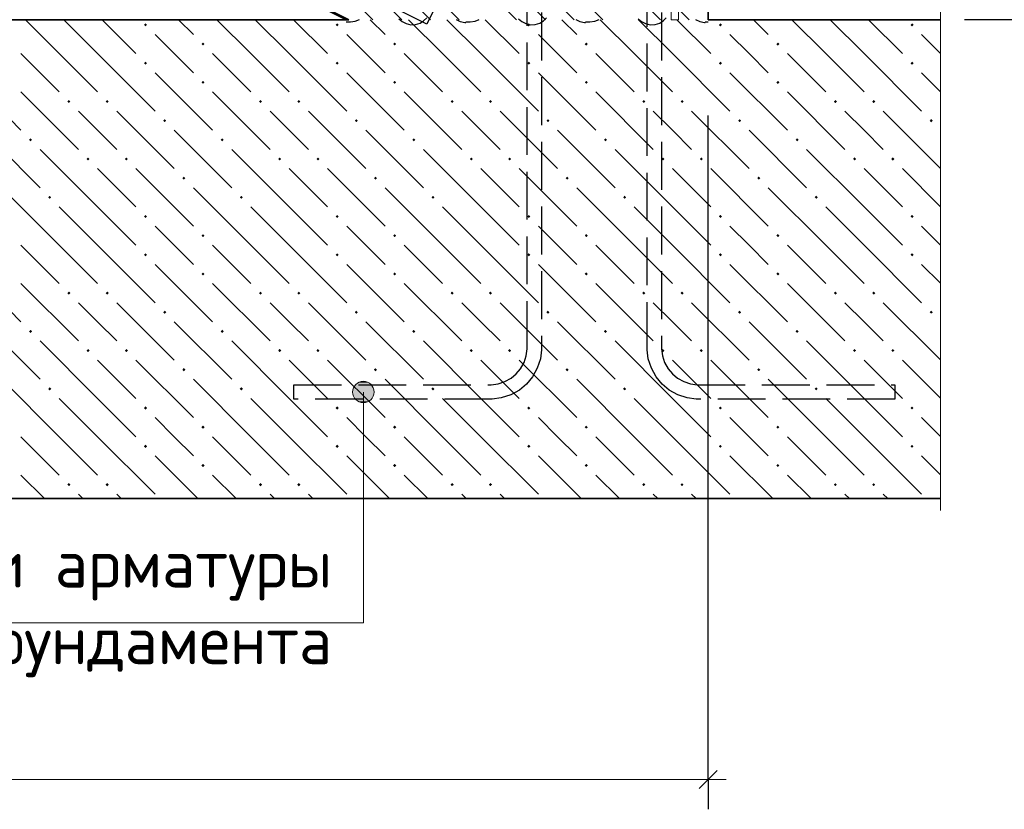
# Model space of a CAD drawing. Header units: millimetres. Extents: x -5 to 21000, y 0 to 14850.
# Tile 22 of 26: x 11942 to 13998, y 7054 to 8703. Entities that reach past the tile are written whole.
import ezdxf

# ---------------------------------------------------------------- set-up
doc = ezdxf.new("R2010")
doc.units = ezdxf.units.MM
doc.linetypes.add('______2', pattern=[135, 100, -35])
for name, color, linetype, lineweight in [('Выпуски арматуры Г-обр.', 7, 'Continuous', 25), ('Лестница', 7, 'Continuous', 25), ('Обрамление проемов стержнями', 7, 'Continuous', 25), ('Позиционная метка линия выноска', 7, 'Continuous', 13), ('Примечания', 7, 'Continuous', 13), ('Размерная линия_ общее', 7, 'Continuous', 13), ('Текст_ общее', 7, 'Continuous', 25)]:
    doc.layers.add(name, color=color, linetype=linetype, lineweight=lineweight)
doc.layers.add('ЖБ Лестница', color=7, linetype='Continuous', lineweight=25, true_color=0xe0e0ff)
doc.layers.add('ЖБ Плита Фундамента верхний уровень', color=7, linetype='Continuous', lineweight=25, true_color=0x783c14)
doc.layers.add('Размерная выноска', color=7, linetype='Continuous')
doc.styles.add('ISOCPEUR', font='txt')

msp = doc.modelspace()

# ---------------------------------------------------------------- hatches: boundary and pattern name
at = {"layer": 'ЖБ Плита Фундамента верхний уровень', "linetype": 'Continuous', "lineweight": 18, "transparency": 33554687}
for points in [[(12201.8, 8691.9), (12205, 8695.2), (12208.3, 8691.9), (12205, 8688.7)], [(12601.8, 8691.9), (12605, 8695.2), (12608.3, 8691.9), (12605, 8688.7)], [(13001.8, 8691.9), (13005, 8695.2), (13008.3, 8691.9), (13005, 8688.7)], [(13401.8, 8691.9), (13405, 8695.2), (13408.3, 8691.9), (13405, 8688.7)], [(13801.8, 8691.9), (13805, 8695.2), (13808.3, 8691.9), (13805, 8688.7)], [(12321.8, 8651.9), (12325, 8655.2), (12328.3, 8651.9), (12325, 8648.7)], [(12721.8, 8651.9), (12725, 8655.2), (12728.3, 8651.9), (12725, 8648.7)], [(13121.8, 8651.9), (13125, 8655.2), (13128.3, 8651.9), (13125, 8648.7)], [(13521.8, 8651.9), (13525, 8655.2), (13528.3, 8651.9), (13525, 8648.7)], [(12201.8, 8611.9), (12205, 8615.2), (12208.3, 8611.9), (12205, 8608.7)], [(12601.8, 8611.9), (12605, 8615.2), (12608.3, 8611.9), (12605, 8608.7)], [(13001.8, 8611.9), (13005, 8615.2), (13008.3, 8611.9), (13005, 8608.7)], [(13401.8, 8611.9), (13405, 8615.2), (13408.3, 8611.9), (13405, 8608.7)], [(13801.8, 8611.9), (13805, 8615.2), (13808.3, 8611.9), (13805, 8608.7)], [(12321.8, 8571.9), (12325, 8575.2), (12328.3, 8571.9), (12325, 8568.7)], [(12721.8, 8571.9), (12725, 8575.2), (12728.3, 8571.9), (12725, 8568.7)], [(13121.8, 8571.9), (13125, 8575.2), (13128.3, 8571.9), (13125, 8568.7)], [(13521.8, 8571.9), (13525, 8575.2), (13528.3, 8571.9), (13525, 8568.7)], [(12041.8, 8531.9), (12045, 8535.2), (12048.3, 8531.9), (12045, 8528.7)], [(12121.8, 8531.9), (12125, 8535.2), (12128.3, 8531.9), (12125, 8528.7)], [(12441.8, 8531.9), (12445, 8535.2), (12448.3, 8531.9), (12445, 8528.7)], [(12521.8, 8531.9), (12525, 8535.2), (12528.3, 8531.9), (12525, 8528.7)], [(12841.8, 8531.9), (12845, 8535.2), (12848.3, 8531.9), (12845, 8528.7)], [(12921.8, 8531.9), (12925, 8535.2), (12928.3, 8531.9), (12925, 8528.7)], [(13241.8, 8531.9), (13245, 8535.2), (13248.3, 8531.9), (13245, 8528.7)], [(13321.8, 8531.9), (13325, 8535.2), (13328.3, 8531.9), (13325, 8528.7)], [(13641.8, 8531.9), (13645, 8535.2), (13648.3, 8531.9), (13645, 8528.7)], [(13721.8, 8531.9), (13725, 8535.2), (13728.3, 8531.9), (13725, 8528.7)], [(12241.8, 8491.9), (12245, 8495.2), (12248.3, 8491.9), (12245, 8488.7)], [(12641.8, 8491.9), (12645, 8495.2), (12648.3, 8491.9), (12645, 8488.7)], [(13041.8, 8491.9), (13045, 8495.2), (13048.3, 8491.9), (13045, 8488.7)], [(13441.8, 8491.9), (13445, 8495.2), (13448.3, 8491.9), (13445, 8488.7)], [(13841.8, 8491.9), (13845, 8495.2), (13848.3, 8491.9), (13845, 8488.7)], [(11961.8, 8451.9), (11965, 8455.2), (11968.3, 8451.9), (11965, 8448.7)], [(12361.8, 8451.9), (12365, 8455.2), (12368.3, 8451.9), (12365, 8448.7)], [(12761.8, 8451.9), (12765, 8455.2), (12768.3, 8451.9), (12765, 8448.7)], [(13161.8, 8451.9), (13165, 8455.2), (13168.3, 8451.9), (13165, 8448.7)], [(13561.8, 8451.9), (13565, 8455.2), (13568.3, 8451.9), (13565, 8448.7)], [(12081.8, 8411.9), (12085, 8415.2), (12088.3, 8411.9), (12085, 8408.7)], [(12161.8, 8411.9), (12165, 8415.2), (12168.3, 8411.9), (12165, 8408.7)], [(12481.8, 8411.9), (12485, 8415.2), (12488.3, 8411.9), (12485, 8408.7)], [(12561.8, 8411.9), (12565, 8415.2), (12568.3, 8411.9), (12565, 8408.7)], [(12881.8, 8411.9), (12885, 8415.2), (12888.3, 8411.9), (12885, 8408.7)], [(12961.8, 8411.9), (12965, 8415.2), (12968.3, 8411.9), (12965, 8408.7)], [(13281.8, 8411.9), (13285, 8415.2), (13288.3, 8411.9), (13285, 8408.7)], [(13361.8, 8411.9), (13365, 8415.2), (13368.3, 8411.9), (13365, 8408.7)], [(13681.8, 8411.9), (13685, 8415.2), (13688.3, 8411.9), (13685, 8408.7)], [(13761.8, 8411.9), (13765, 8415.2), (13768.3, 8411.9), (13765, 8408.7)], [(12281.8, 8371.9), (12285, 8375.2), (12288.3, 8371.9), (12285, 8368.7)], [(12681.8, 8371.9), (12685, 8375.2), (12688.3, 8371.9), (12685, 8368.7)], [(13081.8, 8371.9), (13085, 8375.2), (13088.3, 8371.9), (13085, 8368.7)], [(13481.8, 8371.9), (13485, 8375.2), (13488.3, 8371.9), (13485, 8368.7)], [(12001.8, 8331.9), (12005, 8335.2), (12008.3, 8331.9), (12005, 8328.7)], [(12401.8, 8331.9), (12405, 8335.2), (12408.3, 8331.9), (12405, 8328.7)], [(12801.8, 8331.9), (12805, 8335.2), (12808.3, 8331.9), (12805, 8328.7)], [(13201.8, 8331.9), (13205, 8335.2), (13208.3, 8331.9), (13205, 8328.7)], [(13601.8, 8331.9), (13605, 8335.2), (13608.3, 8331.9), (13605, 8328.7)], [(12201.8, 8291.9), (12205, 8295.2), (12208.3, 8291.9), (12205, 8288.7)], [(12601.8, 8291.9), (12605, 8295.2), (12608.3, 8291.9), (12605, 8288.7)], [(13001.8, 8291.9), (13005, 8295.2), (13008.3, 8291.9), (13005, 8288.7)], [(13401.8, 8291.9), (13405, 8295.2), (13408.3, 8291.9), (13405, 8288.7)], [(13801.8, 8291.9), (13805, 8295.2), (13808.3, 8291.9), (13805, 8288.7)], [(12321.8, 8251.9), (12325, 8255.2), (12328.3, 8251.9), (12325, 8248.7)], [(12721.8, 8251.9), (12725, 8255.2), (12728.3, 8251.9), (12725, 8248.7)], [(13121.8, 8251.9), (13125, 8255.2), (13128.3, 8251.9), (13125, 8248.7)], [(13521.8, 8251.9), (13525, 8255.2), (13528.3, 8251.9), (13525, 8248.7)], [(12201.8, 8211.9), (12205, 8215.2), (12208.3, 8211.9), (12205, 8208.7)], [(12601.8, 8211.9), (12605, 8215.2), (12608.3, 8211.9), (12605, 8208.7)], [(13001.8, 8211.9), (13005, 8215.2), (13008.3, 8211.9), (13005, 8208.7)], [(13401.8, 8211.9), (13405, 8215.2), (13408.3, 8211.9), (13405, 8208.7)], [(13801.8, 8211.9), (13805, 8215.2), (13808.3, 8211.9), (13805, 8208.7)], [(12321.8, 8171.9), (12325, 8175.2), (12328.3, 8171.9), (12325, 8168.7)], [(12721.8, 8171.9), (12725, 8175.2), (12728.3, 8171.9), (12725, 8168.7)], [(13121.8, 8171.9), (13125, 8175.2), (13128.3, 8171.9), (13125, 8168.7)], [(13521.8, 8171.9), (13525, 8175.2), (13528.3, 8171.9), (13525, 8168.7)], [(12041.8, 8131.9), (12045, 8135.2), (12048.3, 8131.9), (12045, 8128.7)], [(12121.8, 8131.9), (12125, 8135.2), (12128.3, 8131.9), (12125, 8128.7)], [(12441.8, 8131.9), (12445, 8135.2), (12448.3, 8131.9), (12445, 8128.7)], [(12521.8, 8131.9), (12525, 8135.2), (12528.3, 8131.9), (12525, 8128.7)], [(12841.8, 8131.9), (12845, 8135.2), (12848.3, 8131.9), (12845, 8128.7)], [(12921.8, 8131.9), (12925, 8135.2), (12928.3, 8131.9), (12925, 8128.7)], [(13241.8, 8131.9), (13245, 8135.2), (13248.3, 8131.9), (13245, 8128.7)], [(13321.8, 8131.9), (13325, 8135.2), (13328.3, 8131.9), (13325, 8128.7)], [(13641.8, 8131.9), (13645, 8135.2), (13648.3, 8131.9), (13645, 8128.7)], [(13721.8, 8131.9), (13725, 8135.2), (13728.3, 8131.9), (13725, 8128.7)], [(12241.8, 8091.9), (12245, 8095.2), (12248.3, 8091.9), (12245, 8088.7)], [(12641.8, 8091.9), (12645, 8095.2), (12648.3, 8091.9), (12645, 8088.7)], [(13041.8, 8091.9), (13045, 8095.2), (13048.3, 8091.9), (13045, 8088.7)], [(13441.8, 8091.9), (13445, 8095.2), (13448.3, 8091.9), (13445, 8088.7)], [(13841.8, 8091.9), (13845, 8095.2), (13848.3, 8091.9), (13845, 8088.7)], [(11961.8, 8051.9), (11965, 8055.2), (11968.3, 8051.9), (11965, 8048.7)], [(12361.8, 8051.9), (12365, 8055.2), (12368.3, 8051.9), (12365, 8048.7)], [(12761.8, 8051.9), (12765, 8055.2), (12768.3, 8051.9), (12765, 8048.7)], [(13161.8, 8051.9), (13165, 8055.2), (13168.3, 8051.9), (13165, 8048.7)], [(13561.8, 8051.9), (13565, 8055.2), (13568.3, 8051.9), (13565, 8048.7)], [(12081.8, 8011.9), (12085, 8015.2), (12088.3, 8011.9), (12085, 8008.7)], [(12161.8, 8011.9), (12165, 8015.2), (12168.3, 8011.9), (12165, 8008.7)], [(12481.8, 8011.9), (12485, 8015.2), (12488.3, 8011.9), (12485, 8008.7)], [(12561.8, 8011.9), (12565, 8015.2), (12568.3, 8011.9), (12565, 8008.7)], [(12881.8, 8011.9), (12885, 8015.2), (12888.3, 8011.9), (12885, 8008.7)], [(12961.8, 8011.9), (12965, 8015.2), (12968.3, 8011.9), (12965, 8008.7)], [(13281.8, 8011.9), (13285, 8015.2), (13288.3, 8011.9), (13285, 8008.7)], [(13361.8, 8011.9), (13365, 8015.2), (13368.3, 8011.9), (13365, 8008.7)], [(13681.8, 8011.9), (13685, 8015.2), (13688.3, 8011.9), (13685, 8008.7)], [(13761.8, 8011.9), (13765, 8015.2), (13768.3, 8011.9), (13765, 8008.7)], [(12281.8, 7971.9), (12285, 7975.2), (12288.3, 7971.9), (12285, 7968.7)], [(12681.8, 7971.9), (12685, 7975.2), (12688.3, 7971.9), (12685, 7968.7)], [(13081.8, 7971.9), (13085, 7975.2), (13088.3, 7971.9), (13085, 7968.7)], [(13481.8, 7971.9), (13485, 7975.2), (13488.3, 7971.9), (13485, 7968.7)], [(12001.8, 7931.9), (12005, 7935.2), (12008.3, 7931.9), (12005, 7928.7)], [(12401.8, 7931.9), (12405, 7935.2), (12408.3, 7931.9), (12405, 7928.7)], [(12801.8, 7931.9), (12805, 7935.2), (12808.3, 7931.9), (12805, 7928.7)], [(13201.8, 7931.9), (13205, 7935.2), (13208.3, 7931.9), (13205, 7928.7)], [(13601.8, 7931.9), (13605, 7935.2), (13608.3, 7931.9), (13605, 7928.7)], [(12201.8, 7891.9), (12205, 7895.2), (12208.3, 7891.9), (12205, 7888.7)], [(12601.8, 7891.9), (12605, 7895.2), (12608.3, 7891.9), (12605, 7888.7)], [(13001.8, 7891.9), (13005, 7895.2), (13008.3, 7891.9), (13005, 7888.7)], [(13401.8, 7891.9), (13405, 7895.2), (13408.3, 7891.9), (13405, 7888.7)], [(13801.8, 7891.9), (13805, 7895.2), (13808.3, 7891.9), (13805, 7888.7)], [(12321.8, 7851.9), (12325, 7855.2), (12328.3, 7851.9), (12325, 7848.7)], [(12721.8, 7851.9), (12725, 7855.2), (12728.3, 7851.9), (12725, 7848.7)], [(13121.8, 7851.9), (13125, 7855.2), (13128.3, 7851.9), (13125, 7848.7)], [(13521.8, 7851.9), (13525, 7855.2), (13528.3, 7851.9), (13525, 7848.7)], [(12201.8, 7811.9), (12205, 7815.2), (12208.3, 7811.9), (12205, 7808.7)], [(12601.8, 7811.9), (12605, 7815.2), (12608.3, 7811.9), (12605, 7808.7)], [(13001.8, 7811.9), (13005, 7815.2), (13008.3, 7811.9), (13005, 7808.7)], [(13401.8, 7811.9), (13405, 7815.2), (13408.3, 7811.9), (13405, 7808.7)], [(13801.8, 7811.9), (13805, 7815.2), (13808.3, 7811.9), (13805, 7808.7)], [(12321.8, 7771.9), (12325, 7775.2), (12328.3, 7771.9), (12325, 7768.7)], [(12721.8, 7771.9), (12725, 7775.2), (12728.3, 7771.9), (12725, 7768.7)], [(13121.8, 7771.9), (13125, 7775.2), (13128.3, 7771.9), (13125, 7768.7)], [(13521.8, 7771.9), (13525, 7775.2), (13528.3, 7771.9), (13525, 7768.7)], [(12041.8, 7731.9), (12045, 7735.2), (12048.3, 7731.9), (12045, 7728.7)], [(12121.8, 7731.9), (12125, 7735.2), (12128.3, 7731.9), (12125, 7728.7)], [(12441.8, 7731.9), (12445, 7735.2), (12448.3, 7731.9), (12445, 7728.7)], [(12521.8, 7731.9), (12525, 7735.2), (12528.3, 7731.9), (12525, 7728.7)], [(12841.8, 7731.9), (12845, 7735.2), (12848.3, 7731.9), (12845, 7728.7)], [(12921.8, 7731.9), (12925, 7735.2), (12928.3, 7731.9), (12925, 7728.7)], [(13241.8, 7731.9), (13245, 7735.2), (13248.3, 7731.9), (13245, 7728.7)], [(13321.8, 7731.9), (13325, 7735.2), (13328.3, 7731.9), (13325, 7728.7)], [(13641.8, 7731.9), (13645, 7735.2), (13648.3, 7731.9), (13645, 7728.7)], [(13721.8, 7731.9), (13725, 7735.2), (13728.3, 7731.9), (13725, 7728.7)]]:
    msp.add_hatch(color=7, dxfattribs=at).paths.add_polyline_path(points, flags=16)
at = {"layer": 'Позиционная метка линия выноска', "linetype": 'Continuous', "lineweight": 13, "transparency": 33554687}
for points in [[(12637.3, 7925.3), (12682.3, 7925.3), (12679.2, 7936.6)], [(12637.3, 7925.3), (12679.2, 7936.6), (12640.5, 7936.6)], [(12640.5, 7936.6), (12679.2, 7936.6), (12671.1, 7944.7)], [(12640.5, 7936.6), (12671.1, 7944.7), (12648.6, 7944.7)], [(12648.6, 7944.7), (12671.1, 7944.7), (12659.8, 7947.8)], [(12640.5, 7914.1), (12682.3, 7925.3), (12637.3, 7925.3)], [(12640.5, 7914.1), (12679.2, 7914.1), (12682.3, 7925.3)], [(12648.6, 7906), (12679.2, 7914.1), (12640.5, 7914.1)], [(12648.6, 7906), (12671.1, 7906), (12679.2, 7914.1)], [(12671.1, 7906), (12648.6, 7906), (12659.8, 7902.8)]]:
    msp.add_hatch(color=7, dxfattribs=at).paths.add_polyline_path(points)

# ---------------------------------------------------------------- linework, layer by layer
at = {"color": 7, "linetype": 'Continuous', "lineweight": 25, "transparency": 33554687}
msp.add_lwpolyline([(12792.1, 8693.5), (6009, 12085.1), (6005.1, 12086.8), (6001.3, 12088.3), (5997.4, 12089.6), (5993.4, 12090.6), (5989.4, 12091.5), (5985.3, 12092.1), (5981.2, 12092.5), (5977, 12092.6), (4747.4, 12092.6), (4747.4, 12122.6), (5977.7, 12122.6), (5983.3, 12122.4), (5989, 12121.9), (5994.7, 12121), (6000.3, 12119.8), (6005.9, 12118.4), (6011.3, 12116.6), (6016.7, 12114.5), (6021.8, 12112.2), (12805.5, 8720.3), (12792.1, 8693.5)], dxfattribs=at)
at = {"layer": 'Выпуски арматуры Г-обр.', "color": 251, "linetype": '______2', "lineweight": 25, "true_color": 0x656565, "transparency": 33554687}
for points in [[(13031.8, 10202.8), (13031.8, 8013.2), (13029.2, 7994.4), (13022.7, 7974.8), (13012.6, 7956.8), (13000.2, 7941.9), (12985.4, 7929.5), (12967.3, 7919.4), (12947.7, 7912.9), (12928.9, 7910.3), (12514.3, 7910.3), (12514.3, 7940.3), (12926.8, 7940.3), (12940.9, 7942.3), (12955.2, 7947), (12968.3, 7954.3), (12978.9, 7963.2), (12987.8, 7973.8), (12995.2, 7986.9), (12999.9, 8001.2), (13001.8, 8015.3), (13001.8, 10202.8), (13031.8, 10202.8)], [(13281.8, 10202.8), (13281.8, 8015.3), (13283.8, 8001.2), (13288.5, 7986.9), (13295.8, 7973.8), (13304.7, 7963.2), (13315.4, 7954.3), (13328.4, 7947), (13342.7, 7942.3), (13356.8, 7940.3), (13769.3, 7940.3), (13769.3, 7910.3), (13354.7, 7910.3), (13335.9, 7912.9), (13316.3, 7919.4), (13298.3, 7929.5), (13283.4, 7941.9), (13271, 7956.8), (13260.9, 7974.8), (13254.4, 7994.4), (13251.8, 8013.2), (13251.8, 10202.8), (13281.8, 10202.8)]]:
    msp.add_lwpolyline(points, dxfattribs=at)
at = {"layer": 'ЖБ Лестница', "color": 7, "linetype": 'Continuous', "lineweight": 35, "transparency": 33554687}
for p, q in [((6629.3, 11702.8), (12629.3, 8702.8)), ((13379.3, 8702.8), (13379.3, 9202.8))]:
    msp.add_line(p, q, dxfattribs=at)
at = {"layer": 'ЖБ Лестница', "color": 9, "linetype": 'Continuous', "lineweight": 18, "true_color": 0xc7c7c7, "transparency": 33554687}
for p, q in [((12599.7, 8782.8), (12679.7, 8702.8)), ((12899.7, 8782.8), (12979.7, 8702.8)), ((13199.7, 8782.8), (13279.7, 8702.8)), ((12739.7, 8702.8), (12689.7, 8752.8)), ((13039.7, 8702.8), (12989.7, 8752.8)), ((13339.7, 8702.8), (13289.7, 8752.8)), ((12779.7, 8722.8), (12799.7, 8702.8)), ((12839.7, 8722.8), (12859.7, 8702.8)), ((13079.7, 8722.8), (13099.7, 8702.8)), ((13139.7, 8722.8), (13159.7, 8702.8))]:
    msp.add_line(p, q, dxfattribs=at)
at = {"layer": 'ЖБ Плита Фундамента верхний уровень', "color": 7, "linetype": 'Continuous', "lineweight": 35, "transparency": 33554687}
for p, q in [((12629.3, 8702.8), (3754.7, 8702.8)), ((13864.3, 8702.8), (13379.3, 8702.8)), ((2773.3, 7702.8), (13864.3, 7702.8))]:
    msp.add_line(p, q, dxfattribs=at)
at = {"layer": 'ЖБ Плита Фундамента верхний уровень', "color": 252, "linetype": 'Continuous', "lineweight": 18, "true_color": 0x8f8f8f, "transparency": 33554687}
for p, q in [((12025, 8631.9), (11954.2, 8702.8)), ((12034.2, 8702.8), (12105, 8631.9)), ((12114.2, 8702.8), (12185, 8631.9)), ((12274.2, 8702.8), (12305, 8671.9)), ((12425, 8631.9), (12354.2, 8702.8)), ((12434.2, 8702.8), (12505, 8631.9)), ((12514.2, 8702.8), (12585, 8631.9)), ((12674.2, 8702.8), (12705, 8671.9)), ((12825, 8631.9), (12754.2, 8702.8)), ((12834.2, 8702.8), (12905, 8631.9)), ((12914.2, 8702.8), (12985, 8631.9)), ((13074.2, 8702.8), (13105, 8671.9)), ((13225, 8631.9), (13154.2, 8702.8)), ((13234.2, 8702.8), (13305, 8631.9)), ((13314.2, 8702.8), (13385, 8631.9)), ((13474.2, 8702.8), (13505, 8671.9)), ((13625, 8631.9), (13554.2, 8702.8)), ((13634.2, 8702.8), (13705, 8631.9)), ((13714.2, 8702.8), (13785, 8631.9)), ((12265, 8631.9), (12225, 8671.9)), ((12665, 8631.9), (12625, 8671.9)), ((13065, 8631.9), (13025, 8671.9)), ((13465, 8631.9), (13425, 8671.9)), ((13864.7, 8632.3), (13825, 8671.9)), ((11945, 8631.9), (12025, 8551.9)), ((12025, 8631.9), (12105, 8551.9)), ((12105, 8631.9), (12225, 8511.9)), ((12305, 8591.9), (12265, 8631.9)), ((12345, 8631.9), (12425, 8551.9)), ((12425, 8631.9), (12505, 8551.9)), ((12505, 8631.9), (12625, 8511.9)), ((12705, 8591.9), (12665, 8631.9)), ((12745, 8631.9), (12825, 8551.9)), ((12825, 8631.9), (12905, 8551.9)), ((12905, 8631.9), (13025, 8511.9)), ((13105, 8591.9), (13065, 8631.9)), ((13145, 8631.9), (13225, 8551.9)), ((13225, 8631.9), (13305, 8551.9)), ((13305, 8631.9), (13425, 8511.9)), ((13505, 8591.9), (13465, 8631.9)), ((13545, 8631.9), (13625, 8551.9)), ((13625, 8631.9), (13705, 8551.9)), ((13705, 8631.9), (13825, 8511.9)), ((11825, 8591.9), (11945, 8471.9)), ((12225, 8591.9), (12345, 8471.9)), ((12625, 8591.9), (12745, 8471.9)), ((13025, 8591.9), (13145, 8471.9)), ((13425, 8591.9), (13545, 8471.9)), ((13825, 8591.9), (13864.7, 8552.3)), ((11945, 8551.9), (12065, 8431.9)), ((12345, 8551.9), (12465, 8431.9)), ((12745, 8551.9), (12865, 8431.9)), ((13145, 8551.9), (13265, 8431.9)), ((13545, 8551.9), (13665, 8431.9)), ((12105, 8471.9), (12065, 8511.9)), ((12145, 8511.9), (12265, 8391.9)), ((12505, 8471.9), (12465, 8511.9)), ((12545, 8511.9), (12665, 8391.9)), ((12905, 8471.9), (12865, 8511.9)), ((12945, 8511.9), (13065, 8391.9)), ((13305, 8471.9), (13265, 8511.9)), ((13345, 8511.9), (13465, 8391.9)), ((13705, 8471.9), (13665, 8511.9)), ((13745, 8511.9), (13864.7, 8392.3)), ((11865, 8471.9), (11985, 8351.9)), ((12145, 8431.9), (12105, 8471.9)), ((12265, 8471.9), (12385, 8351.9)), ((12545, 8431.9), (12505, 8471.9)), ((12665, 8471.9), (12785, 8351.9)), ((12945, 8431.9), (12905, 8471.9)), ((13065, 8471.9), (13185, 8351.9)), ((13345, 8431.9), (13305, 8471.9)), ((13465, 8471.9), (13585, 8351.9)), ((13745, 8431.9), (13705, 8471.9)), ((12105, 8311.9), (11985, 8431.9)), ((12505, 8311.9), (12385, 8431.9)), ((12905, 8311.9), (12785, 8431.9)), ((13305, 8311.9), (13185, 8431.9)), ((13705, 8311.9), (13585, 8431.9)), ((12105, 8391.9), (12185, 8311.9)), ((12185, 8391.9), (12305, 8271.9)), ((12505, 8391.9), (12585, 8311.9)), ((12585, 8391.9), (12705, 8271.9)), ((12905, 8391.9), (12985, 8311.9)), ((12985, 8391.9), (13105, 8271.9)), ((13305, 8391.9), (13385, 8311.9)), ((13385, 8391.9), (13505, 8271.9)), ((13705, 8391.9), (13785, 8311.9)), ((13785, 8391.9), (13864.7, 8312.3)), ((12025, 8231.9), (11905, 8351.9)), ((12425, 8231.9), (12305, 8351.9)), ((12825, 8231.9), (12705, 8351.9)), ((13225, 8231.9), (13105, 8351.9)), ((13625, 8231.9), (13505, 8351.9)), ((12025, 8311.9), (12105, 8231.9)), ((12105, 8311.9), (12185, 8231.9)), ((12425, 8311.9), (12505, 8231.9)), ((12505, 8311.9), (12585, 8231.9)), ((12825, 8311.9), (12905, 8231.9)), ((12905, 8311.9), (12985, 8231.9)), ((13225, 8311.9), (13305, 8231.9)), ((13305, 8311.9), (13385, 8231.9)), ((13625, 8311.9), (13705, 8231.9)), ((13705, 8311.9), (13785, 8231.9)), ((12265, 8231.9), (12225, 8271.9)), ((12665, 8231.9), (12625, 8271.9)), ((13065, 8231.9), (13025, 8271.9)), ((13465, 8231.9), (13425, 8271.9)), ((13864.7, 8232.3), (13825, 8271.9)), ((11945, 8231.9), (12025, 8151.9)), ((12025, 8231.9), (12105, 8151.9)), ((12105, 8231.9), (12225, 8111.9)), ((12305, 8191.9), (12265, 8231.9)), ((12345, 8231.9), (12425, 8151.9)), ((12425, 8231.9), (12505, 8151.9)), ((12505, 8231.9), (12625, 8111.9)), ((12705, 8191.9), (12665, 8231.9)), ((12745, 8231.9), (12825, 8151.9)), ((12825, 8231.9), (12905, 8151.9)), ((12905, 8231.9), (13025, 8111.9)), ((13105, 8191.9), (13065, 8231.9)), ((13145, 8231.9), (13225, 8151.9)), ((13225, 8231.9), (13305, 8151.9)), ((13305, 8231.9), (13425, 8111.9)), ((13505, 8191.9), (13465, 8231.9)), ((13545, 8231.9), (13625, 8151.9)), ((13625, 8231.9), (13705, 8151.9)), ((13705, 8231.9), (13825, 8111.9)), ((11825, 8191.9), (11945, 8071.9)), ((12225, 8191.9), (12345, 8071.9)), ((12625, 8191.9), (12745, 8071.9)), ((13025, 8191.9), (13145, 8071.9)), ((13425, 8191.9), (13545, 8071.9)), ((13825, 8191.9), (13864.7, 8152.3)), ((11945, 8151.9), (12065, 8031.9)), ((12345, 8151.9), (12465, 8031.9)), ((12745, 8151.9), (12865, 8031.9)), ((13145, 8151.9), (13265, 8031.9)), ((13545, 8151.9), (13665, 8031.9)), ((12105, 8071.9), (12065, 8111.9)), ((12145, 8111.9), (12265, 7991.9)), ((12505, 8071.9), (12465, 8111.9)), ((12545, 8111.9), (12665, 7991.9)), ((12905, 8071.9), (12865, 8111.9)), ((12945, 8111.9), (13065, 7991.9)), ((13305, 8071.9), (13265, 8111.9)), ((13345, 8111.9), (13465, 7991.9)), ((13705, 8071.9), (13665, 8111.9)), ((13745, 8111.9), (13864.7, 7992.3)), ((11865, 8071.9), (11985, 7951.9)), ((12145, 8031.9), (12105, 8071.9)), ((12265, 8071.9), (12385, 7951.9)), ((12545, 8031.9), (12505, 8071.9)), ((12665, 8071.9), (12785, 7951.9)), ((12945, 8031.9), (12905, 8071.9)), ((13065, 8071.9), (13185, 7951.9)), ((13345, 8031.9), (13305, 8071.9)), ((13465, 8071.9), (13585, 7951.9)), ((13745, 8031.9), (13705, 8071.9)), ((12105, 7911.9), (11985, 8031.9)), ((12505, 7911.9), (12385, 8031.9)), ((12905, 7911.9), (12785, 8031.9)), ((13305, 7911.9), (13185, 8031.9)), ((13705, 7911.9), (13585, 8031.9)), ((12105, 7991.9), (12185, 7911.9)), ((12185, 7991.9), (12305, 7871.9)), ((12505, 7991.9), (12585, 7911.9)), ((12585, 7991.9), (12705, 7871.9)), ((12905, 7991.9), (12985, 7911.9)), ((12985, 7991.9), (13105, 7871.9)), ((13305, 7991.9), (13385, 7911.9)), ((13385, 7991.9), (13505, 7871.9)), ((13705, 7991.9), (13785, 7911.9)), ((13785, 7991.9), (13864.7, 7912.3)), ((12025, 7831.9), (11905, 7951.9)), ((12425, 7831.9), (12305, 7951.9)), ((12825, 7831.9), (12705, 7951.9)), ((13225, 7831.9), (13105, 7951.9)), ((13625, 7831.9), (13505, 7951.9)), ((12025, 7911.9), (12105, 7831.9)), ((12105, 7911.9), (12185, 7831.9)), ((12425, 7911.9), (12505, 7831.9)), ((12505, 7911.9), (12585, 7831.9)), ((12825, 7911.9), (12905, 7831.9)), ((12905, 7911.9), (12985, 7831.9)), ((13225, 7911.9), (13305, 7831.9)), ((13305, 7911.9), (13385, 7831.9)), ((13625, 7911.9), (13705, 7831.9)), ((13705, 7911.9), (13785, 7831.9)), ((12265, 7831.9), (12225, 7871.9)), ((12665, 7831.9), (12625, 7871.9)), ((13065, 7831.9), (13025, 7871.9)), ((13465, 7831.9), (13425, 7871.9)), ((13864.7, 7832.3), (13825, 7871.9)), ((11945, 7831.9), (12025, 7751.9)), ((12025, 7831.9), (12105, 7751.9)), ((12105, 7831.9), (12225, 7711.9)), ((12305, 7791.9), (12265, 7831.9)), ((12345, 7831.9), (12425, 7751.9)), ((12425, 7831.9), (12505, 7751.9)), ((12505, 7831.9), (12625, 7711.9)), ((12705, 7791.9), (12665, 7831.9)), ((12745, 7831.9), (12825, 7751.9)), ((12825, 7831.9), (12905, 7751.9)), ((12905, 7831.9), (13025, 7711.9)), ((13105, 7791.9), (13065, 7831.9)), ((13145, 7831.9), (13225, 7751.9)), ((13225, 7831.9), (13305, 7751.9)), ((13305, 7831.9), (13425, 7711.9)), ((13505, 7791.9), (13465, 7831.9)), ((13545, 7831.9), (13625, 7751.9)), ((13625, 7831.9), (13705, 7751.9)), ((13705, 7831.9), (13825, 7711.9)), ((12225, 7791.9), (12314.2, 7702.8)), ((12625, 7791.9), (12714.2, 7702.8)), ((13025, 7791.9), (13114.2, 7702.8)), ((13425, 7791.9), (13514.2, 7702.8)), ((13825, 7791.9), (13864.7, 7752.3)), ((11945, 7751.9), (11994.2, 7702.8)), ((12345, 7751.9), (12394.2, 7702.8)), ((12745, 7751.9), (12794.2, 7702.8)), ((13145, 7751.9), (13194.2, 7702.8)), ((13545, 7751.9), (13594.2, 7702.8)), ((12074.2, 7702.8), (12065, 7711.9)), ((12145, 7711.9), (12154.2, 7702.8)), ((12474.2, 7702.8), (12465, 7711.9)), ((12545, 7711.9), (12554.2, 7702.8)), ((12874.2, 7702.8), (12865, 7711.9)), ((12945, 7711.9), (12954.2, 7702.8)), ((13274.2, 7702.8), (13265, 7711.9)), ((13345, 7711.9), (13354.2, 7702.8)), ((13674.2, 7702.8), (13665, 7711.9)), ((13745, 7711.9), (13754.2, 7702.8))]:
    msp.add_line(p, q, dxfattribs=at)
at = {"layer": 'Лестница', "color": 7, "linetype": 'Continuous', "lineweight": 25, "transparency": 33554687}
for p, q in [((6623.5, 11702.8), (12623.5, 8702.8)), ((13379.7, 8702.8), (13379.7, 9202.8)), ((13379.3, 8702.8), (13379.7, 8702.8))]:
    msp.add_line(p, q, dxfattribs=at)
at = {"layer": 'Обрамление проемов стержнями', "color": 7, "linetype": 'Continuous', "lineweight": 13, "transparency": 33554687}
for p, q in [((13302.2, 9087.8), (13302.2, 8702.8)), ((13317.2, 9087.8), (13317.2, 8702.8)), ((13302.2, 8702.8), (13317.2, 8702.8))]:
    msp.add_line(p, q, dxfattribs=at)
at = {"layer": 'Позиционная метка линия выноска', "color": 7, "linetype": 'Continuous', "lineweight": 13, "transparency": 33554687}
for p, q in [((12659.8, 7947.8), (12659.8, 7947.8)), ((12637.3, 7925.3), (12637.3, 7925.3)), ((12659.8, 7443.7), (12659.8, 7925.3)), ((12682.3, 7925.3), (12682.3, 7925.3)), ((12659.8, 7902.8), (12659.8, 7902.8)), ((12659.8, 7443.7), (11457.3, 7443.7))]:
    msp.add_line(p, q, dxfattribs=at)
msp.add_circle((12659.8, 7925.3), 22.5, dxfattribs=at)
at = {"layer": 'Примечания', "color": 7, "linetype": 'Continuous', "lineweight": 25, "transparency": 33554687}
msp.add_line((13373.5, 8698.4), (13379.7, 8698.4), dxfattribs=at)
for points in [[(12623.5, 8698.4), (12632.8, 8698.3), (12642.8, 8699.8), (12651.8, 8703.1)], [(12733.5, 8704.8), (12740.5, 8699.2), (12749, 8694.7), (12758.5, 8692.3), (12768.5, 8692.6), (12778.3, 8695.3), (12785.5, 8700.6), (12792, 8706.8)], [(12853.3, 8703.2), (12861.8, 8699.2), (12871.5, 8697.2), (12873.5, 8697.1)], [(12873.5, 8698.4), (12882.8, 8698.3), (12892.8, 8699.8), (12901.8, 8703.1)], [(12983.5, 8704.8), (12990.5, 8699.2), (12999, 8694.7), (13008.5, 8692.3), (13018.5, 8692.6), (13028.3, 8695.3), (13035.5, 8700.6), (13042, 8706.8)], [(13103.3, 8703.2), (13111.8, 8699.2), (13121.5, 8697.2), (13123.5, 8697.1)], [(13123.5, 8698.4), (13132.8, 8698.3), (13142.8, 8699.8), (13151.8, 8703.1)], [(13233.5, 8704.8), (13240.5, 8699.2), (13249, 8694.7), (13258.5, 8692.3), (13268.5, 8692.6), (13278.3, 8695.3), (13285.5, 8700.6), (13292, 8706.8)], [(13353.3, 8703.2), (13361.8, 8699.2), (13371.5, 8697.2), (13373.5, 8697.1)]]:
    msp.add_lwpolyline(points, dxfattribs=at)
at = {"layer": 'Размерная выноска', "color": 7, "linetype": 'Continuous', "lineweight": 13, "transparency": 33554687}
msp.add_line((13864.3, 8727.8), (13864.3, 7677.8), dxfattribs=at)
at = {"layer": 'Размерная линия_ общее', "color": 253, "linetype": 'Continuous', "lineweight": -3, "true_color": 0xa0a0a0, "transparency": 33554687}
for p, q in [((14187.8, 8702.8), (13914.3, 8702.8)), ((13379.7, 7116.5), (13379.7, 8502.8)), ((13379.7, 7116.5), (13379.7, 7179)), ((13379.7, 7116.5), (13379.7, 7054))]:
    msp.add_line(p, q, dxfattribs=at)
at = {"layer": 'Размерная линия_ общее', "color": 7, "linetype": 'Continuous', "lineweight": 25, "transparency": 33554687}
msp.add_line((13361, 7097.7), (13398.5, 7135.2), dxfattribs=at)
at = {"layer": 'Размерная линия_ общее', "color": 7, "linetype": 'Continuous', "lineweight": 13, "transparency": 33554687}
for p, q in [((6628.5, 7116.5), (13379.7, 7116.5)), ((13379.7, 7116.5), (13417.2, 7116.5))]:
    msp.add_line(p, q, dxfattribs=at)

# ---------------------------------------------------------------- texts
at = {"layer": 'Текст_ общее', "color": 7, "linetype": 'Continuous', "lineweight": 18, "transparency": 33554687, "char_height": 100, "attachment_point": 7, "style": 'ISOCPEUR'}
for s, insert, width in [('\\W0.98;Выпуски арматуры', (11441.7, 7489.8), 1228.552), ('\\W0.98;из фундамента', (11656.7, 7329.8), 1013.426)]:
    msp.add_mtext(s, dxfattribs=dict(at, insert=insert, width=width))

doc.saveas('drawing.dxf')
